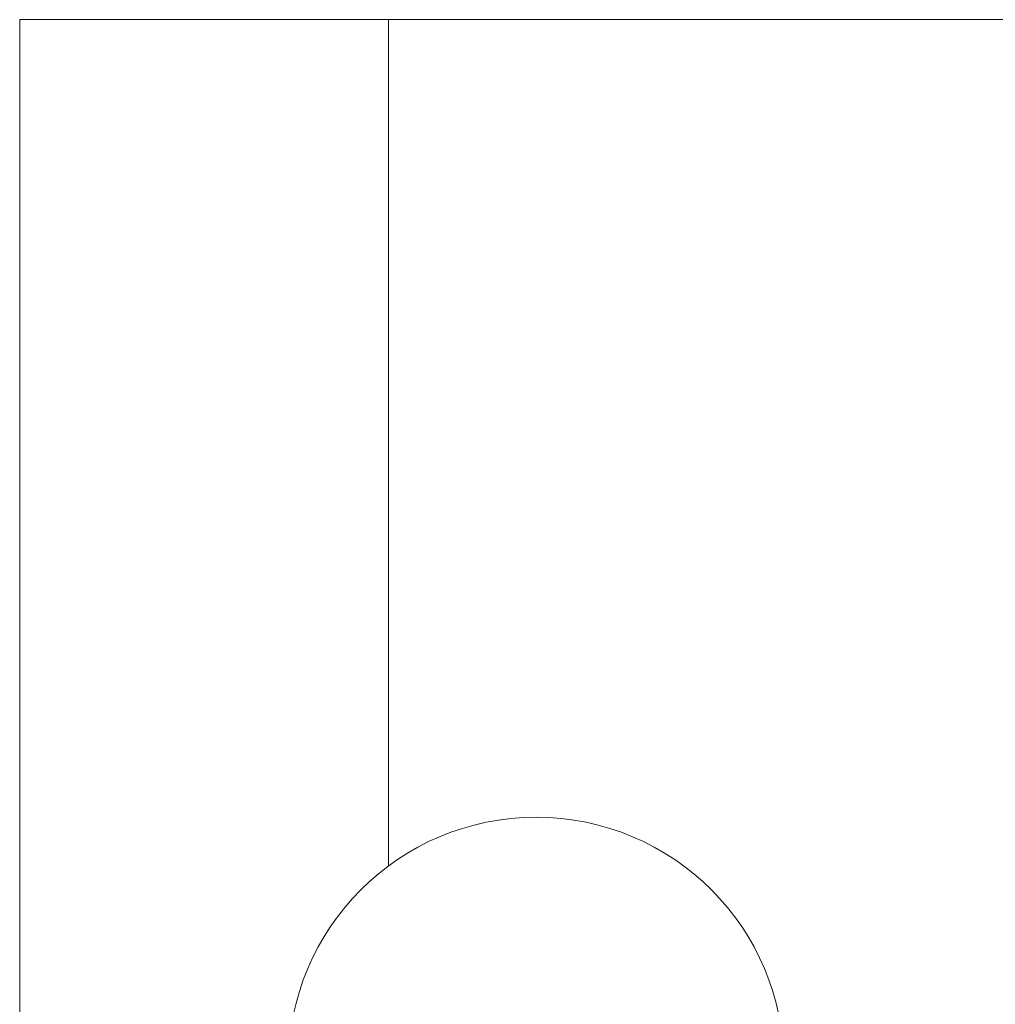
# Model space of a CAD drawing. Header units: inches. Extents: x 0.8 to 21, y 1.2 to 16.5.
# Tile 73 of 88: x 12.2 to 13.2, y 8.7 to 9.7. Entities that reach past the tile are written whole.
import ezdxf

# ---------------------------------------------------------------- set-up
doc = ezdxf.new("R2010")
doc.units = ezdxf.units.IN
doc.header["$MEASUREMENT"] = 0

msp = doc.modelspace()

# ---------------------------------------------------------------- linework, layer by layer
at = {"color": 7, "linetype": 'Continuous', "lineweight": 15}
for p, q in [((12.6217, 9.6926), (12.2467, 9.6926)), ((12.2467, 8.6301), (12.2467, 9.6926)), ((13.4294, 9.6926), (12.6217, 9.6926)), ((12.6217, 8.8325), (12.6217, 9.6926))]:
    msp.add_line(p, q, dxfattribs=at)
msp.add_circle((12.7717, 8.6301), 0.252, dxfattribs=at)

doc.saveas('drawing.dxf')
